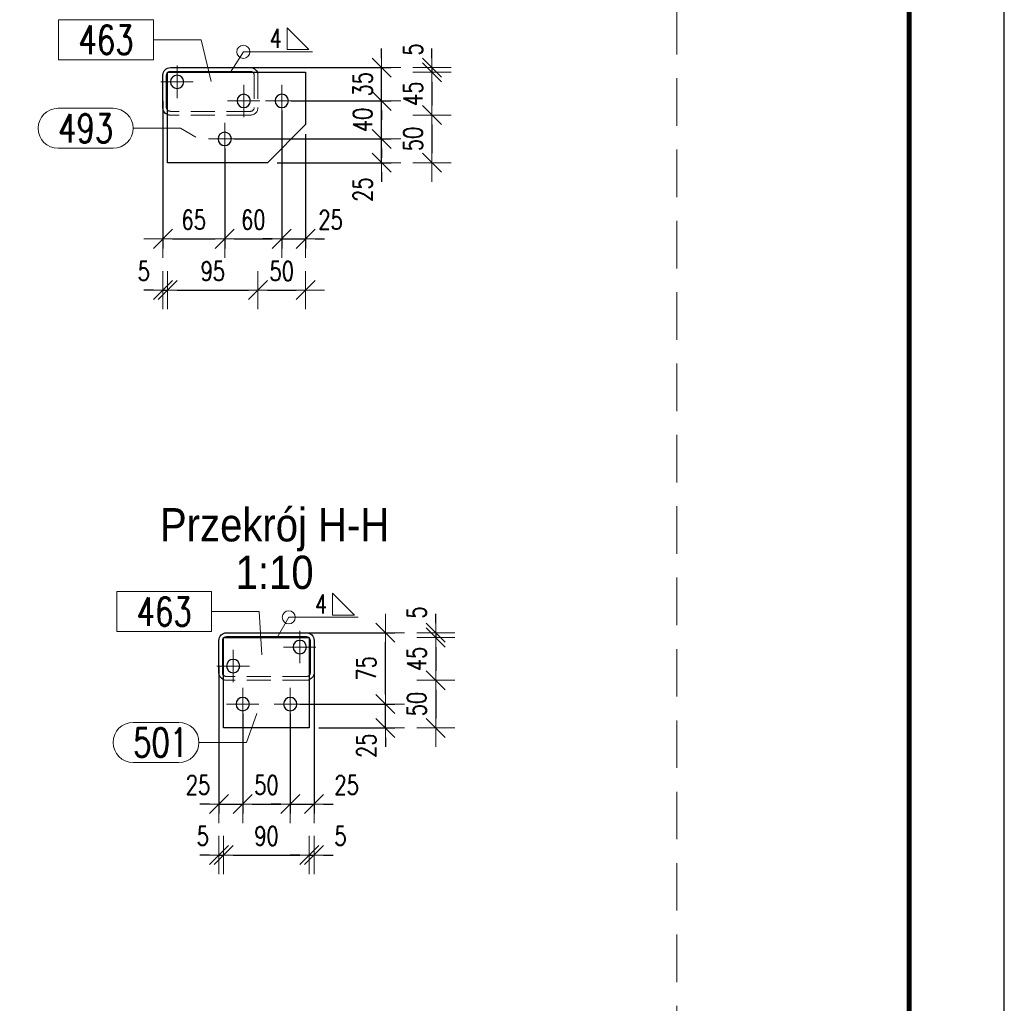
# Model space of a CAD drawing. Header units: millimetres. Extents: x -877 to 135, y 14151 to 14821.
# Tile 44 of 46: x 26 to 129, y 14451 to 14555. Entities that reach past the tile are written whole.
import ezdxf
from ezdxf.enums import TextEntityAlignment as Align

# ---------------------------------------------------------------- set-up
doc = ezdxf.new("R2010")
doc.units = ezdxf.units.MM
doc.header["$LTSCALE"] = 10
doc.linetypes.add('HIDDEN', pattern=[0.375, 0.25, -0.125])
doc.linetypes.add('MITTE', pattern=[2, 1.25, -0.25, 0.25, -0.25])
doc.layers.get('Defpoints').update_dxf_attribs({"color": 1})
doc.layers.add('_FORMATKA', color=8, linetype='Continuous', plot=False)
for name, color, linetype, lineweight in [('_RAMKA', 7, 'Continuous', 35), ('PS_Bolt', 4, 'Continuous', 13), ('PS_DIM', 4, 'Continuous', 13), ('PS_Hidden', 2, 'HIDDEN', 9), ('PS_Mid', 5, 'MITTE', 15), ('PS_Pos', 1, 'Continuous', 15), ('PS_SOLID', 7, 'Continuous', 30), ('PS_TEXT', 3, 'Continuous', 18), ('PS_Weld', 1, 'Continuous', 9)]:
    doc.layers.add(name, color=color, linetype=linetype, lineweight=lineweight)
doc.styles.add('ARIAL', font='arial.ttf')
doc.styles.add('gil', font='txt', dxfattribs={"width": 0.9})
doc.styles.add('simplex', font='simplex.shx', dxfattribs={"width": 0.75})
doc.dimstyles.new('1_10_PRZ', dxfattribs={"dimtxt": 2, "dimasz": 1, "dimexe": 2, "dimexo": 5, "dimgap": 1, "dimtad": 1, "dimdec": 0, "dimlfac": 10, "dimtxsty": 'simplex', "dimblk": 'dimznak', "dimcen": 2, "dimse1": 1, "dimse2": 1, "dimclrt": 3, "dimadec": 1, "dimazin": 0, "dimtfac": 1, "dimtdec": 0, "dimtix": 1, "dimtmove": 2, "dimatfit": 3, "dimldrblk": 'dim-grot', "dimfxl": 1, "dimarcsym": 0})
doc.dimstyles.new('1_10_SC', dxfattribs={"dimtxt": 2, "dimasz": 1, "dimexe": 1, "dimexo": 1, "dimgap": 1, "dimtad": 1, "dimdec": 0, "dimlfac": 10, "dimtxsty": 'simplex', "dimblk": 'dimznak', "dimcen": 2, "dimclrd": 256, "dimclre": 256, "dimclrt": 3, "dimadec": 1, "dimazin": 0, "dimtfac": 1, "dimtdec": 0, "dimtix": 1, "dimtmove": 2, "dimatfit": 3, "dimldrblk": 'dim-grot', "dimfxl": 1, "dimarcsym": 0})

# ---------------------------------------------------------------- blocks, each defined once
blk = doc.blocks.new('*X312')
at = {"color": 5, "linetype": 'Continuous'}
for p, q in [((747.2, 14475.23), (748.4, 14474.27)), ((760.5, 14475.23), (759.3, 14474.27)), ((748.4, 14474.27), (747.2, 14473.31)), ((760.5, 14474.27), (747.2, 14474.27)), ((759.3, 14474.27), (760.5, 14473.31))]:
    blk.add_line(p, q, dxfattribs=at)
blk = doc.blocks.new('dimznak')
at = {"color": 0}
for points in [[(0, 2), (0, -2)], [(-2, 0), (2, 0)]]:
    blk.add_lwpolyline(points, dxfattribs=at)
at = {"color": 2}
blk.add_lwpolyline([(1, 1), (-1, -1)], dxfattribs=at)
blk = doc.blocks.new('*D313')
at = {"layer": 'Defpoints', "color": 0, "transparency": 16777216}
for p in [(40.99, 14547.07, 34.05), (47.49, 14542.07, 34.05), (47.49, 14531.57)]:
    blk.add_point(p, dxfattribs=at)
at = {"layer": 'PS_DIM', "lineweight": -2, "transparency": 16777216}
for p, q in [((40.99, 14546.07), (40.99, 14530.57)), ((47.49, 14541.07), (47.49, 14530.57)), ((41.99, 14531.57), (46.49, 14531.57))]:
    blk.add_line(p, q, dxfattribs=at)
at = {"layer": 'PS_DIM', "lineweight": -2, "transparency": 16777216, "rotation": 180}
blk.add_blockref('dimznak', (40.99, 14531.57), dxfattribs=at)
at = {"layer": 'PS_DIM', "lineweight": -2, "transparency": 16777216}
blk.add_blockref('dimznak', (47.49, 14531.57), dxfattribs=at)
at = {"layer": 'PS_DIM', "color": 3, "transparency": 16777216, "insert": (44.24, 14533.57), "char_height": 2, "attachment_point": 5, "style": 'simplex'}
blk.add_mtext('65', dxfattribs=at)
blk = doc.blocks.new('dim-grot')
blk.add_hatch(color=256).paths.add_polyline_path([(0, 0), (-2, 0.5), (-2, -0.5)])
blk.add_lwpolyline([(0, 0), (-2, 0.5), (-2, -0.5), (0, 0)])
blk = doc.blocks.new('*D314')
at = {"layer": 'Defpoints', "color": 0, "transparency": 16777216}
for p in [(53.49, 14546.07, 34.05), (47.49, 14542.07, 34.05), (53.49, 14531.57)]:
    blk.add_point(p, dxfattribs=at)
at = {"layer": 'PS_DIM', "lineweight": -2, "transparency": 16777216}
for p, q in [((53.49, 14545.07), (53.49, 14530.57)), ((47.49, 14541.07), (47.49, 14530.57)), ((48.49, 14531.57), (52.49, 14531.57))]:
    blk.add_line(p, q, dxfattribs=at)
at = {"layer": 'PS_DIM', "lineweight": -2, "transparency": 16777216, "rotation": 180}
blk.add_blockref('dimznak', (47.49, 14531.57), dxfattribs=at)
at = {"layer": 'PS_DIM', "lineweight": -2, "transparency": 16777216}
blk.add_blockref('dimznak', (53.49, 14531.57), dxfattribs=at)
at = {"layer": 'PS_DIM', "color": 3, "transparency": 16777216, "insert": (50.49, 14533.57), "char_height": 2, "attachment_point": 5, "style": 'simplex'}
blk.add_mtext('60', dxfattribs=at)
blk = doc.blocks.new('*D315')
at = {"layer": 'Defpoints', "color": 0, "transparency": 16777216}
for p in [(53.49, 14546.07, 34.05), (55.99, 14543.57, 34.05), (55.99, 14531.57)]:
    blk.add_point(p, dxfattribs=at)
at = {"layer": 'PS_DIM', "lineweight": -2, "transparency": 16777216}
for p, q in [((53.49, 14545.07), (53.49, 14530.57)), ((55.99, 14542.57), (55.99, 14530.57)), ((52.49, 14531.57), (51.49, 14531.57)), ((53.49, 14531.57), (55.99, 14531.57)), ((56.99, 14531.57), (57.99, 14531.57))]:
    blk.add_line(p, q, dxfattribs=at)
blk.add_blockref('dimznak', (53.49, 14531.57), dxfattribs=at)
at = {"layer": 'PS_DIM', "lineweight": -2, "transparency": 16777216, "rotation": 180}
blk.add_blockref('dimznak', (55.99, 14531.57), dxfattribs=at)
at = {"layer": 'PS_DIM', "color": 3, "transparency": 16777216, "insert": (58.62, 14533.57), "char_height": 2, "attachment_point": 5, "style": 'simplex'}
blk.add_mtext('25', dxfattribs=at)
blk = doc.blocks.new('*D316')
at = {"layer": 'Defpoints', "color": 0, "transparency": 16777216}
for p in [(40.99, 14547.07, 34.05), (41.49, 14539.57, 34.05), (41.49, 14526.18)]:
    blk.add_point(p, dxfattribs=at)
at = {"layer": 'PS_DIM', "color": 0, "lineweight": -2, "transparency": 16777216}
for p, q in [((39.99, 14526.18), (38.99, 14526.18)), ((40.99, 14526.18), (41.49, 14526.18)), ((42.49, 14526.18), (43.49, 14526.18))]:
    blk.add_line(p, q, dxfattribs=at)
blk.add_blockref('dimznak', (40.99, 14526.18), dxfattribs=at)
at = {"layer": 'PS_DIM', "color": 0, "lineweight": -2, "transparency": 16777216, "rotation": 180}
blk.add_blockref('dimznak', (41.49, 14526.18), dxfattribs=at)
at = {"layer": 'PS_DIM', "color": 3, "transparency": 16777216, "insert": (38.98, 14528.18), "char_height": 2, "attachment_point": 5, "style": 'simplex'}
blk.add_mtext('5', dxfattribs=at)
blk = doc.blocks.new('*D317')
at = {"layer": 'Defpoints', "color": 0, "transparency": 16777216}
for p in [(50.99, 14547.07, 34.05), (41.49, 14539.57, 34.05), (50.99, 14526.18)]:
    blk.add_point(p, dxfattribs=at)
at = {"layer": 'PS_DIM', "color": 0, "lineweight": -2, "transparency": 16777216}
blk.add_line((42.49, 14526.18), (49.99, 14526.18), dxfattribs=at)
at = {"layer": 'PS_DIM', "color": 0, "lineweight": -2, "transparency": 16777216, "rotation": 180}
blk.add_blockref('dimznak', (41.49, 14526.18), dxfattribs=at)
at = {"layer": 'PS_DIM', "color": 0, "lineweight": -2, "transparency": 16777216}
blk.add_blockref('dimznak', (50.99, 14526.18), dxfattribs=at)
at = {"layer": 'PS_DIM', "color": 3, "transparency": 16777216, "insert": (46.24, 14528.18), "char_height": 2, "attachment_point": 5, "style": 'simplex'}
blk.add_mtext('95', dxfattribs=at)
blk = doc.blocks.new('*D318')
at = {"layer": 'Defpoints', "color": 0, "transparency": 16777216}
for p in [(50.99, 14547.07, 34.05), (55.99, 14543.57, 34.05), (55.99, 14526.18)]:
    blk.add_point(p, dxfattribs=at)
at = {"layer": 'PS_DIM', "color": 0, "lineweight": -2, "transparency": 16777216}
blk.add_line((51.99, 14526.18), (54.99, 14526.18), dxfattribs=at)
at = {"layer": 'PS_DIM', "color": 0, "lineweight": -2, "transparency": 16777216, "rotation": 180}
blk.add_blockref('dimznak', (50.99, 14526.18), dxfattribs=at)
at = {"layer": 'PS_DIM', "color": 0, "lineweight": -2, "transparency": 16777216}
blk.add_blockref('dimznak', (55.99, 14526.18), dxfattribs=at)
at = {"layer": 'PS_DIM', "color": 3, "transparency": 16777216, "insert": (53.49, 14528.18), "char_height": 2, "attachment_point": 5, "style": 'simplex'}
blk.add_mtext('50', dxfattribs=at)
blk = doc.blocks.new('*D319')
at = {"layer": 'Defpoints', "color": 0, "transparency": 16777216}
for p in [(47.49, 14542.07, 34.05), (63.99, 14542.07), (51.99, 14539.57, 34.05)]:
    blk.add_point(p, dxfattribs=at)
at = {"layer": 'PS_DIM', "lineweight": -2, "transparency": 16777216}
for p, q in [((63.99, 14543.07), (63.99, 14544.07)), ((48.49, 14542.07), (64.99, 14542.07)), ((63.99, 14539.57), (63.99, 14542.07)), ((52.99, 14539.57), (64.99, 14539.57)), ((63.99, 14538.57), (63.99, 14537.57))]:
    blk.add_line(p, q, dxfattribs=at)
for p, rotation in [((63.99, 14542.07), 270), ((63.99, 14539.57), 90)]:
    blk.add_blockref('dimznak', p, dxfattribs=dict(at, rotation=rotation))
at = {"layer": 'PS_DIM', "color": 3, "transparency": 16777216, "insert": (61.99, 14536.74), "char_height": 2, "attachment_point": 5, "rotation": 90, "style": 'simplex'}
blk.add_mtext('25', dxfattribs=at)
blk = doc.blocks.new('*D320')
at = {"layer": 'Defpoints', "color": 0, "transparency": 16777216}
for p in [(53.49, 14546.07, 34.05), (63.99, 14546.07), (47.49, 14542.07, 34.05)]:
    blk.add_point(p, dxfattribs=at)
at = {"layer": 'PS_DIM', "lineweight": -2, "transparency": 16777216}
for p, q in [((63.99, 14547.07), (63.99, 14548.07)), ((54.49, 14546.07), (64.99, 14546.07)), ((63.99, 14542.07), (63.99, 14546.07)), ((48.49, 14542.07), (64.99, 14542.07)), ((63.99, 14541.07), (63.99, 14540.07))]:
    blk.add_line(p, q, dxfattribs=at)
for p, rotation in [((63.99, 14546.07), 270), ((63.99, 14542.07), 90)]:
    blk.add_blockref('dimznak', p, dxfattribs=dict(at, rotation=rotation))
at = {"layer": 'PS_DIM', "color": 3, "transparency": 16777216, "insert": (61.99, 14544.07), "char_height": 2, "attachment_point": 5, "rotation": 90, "style": 'simplex'}
blk.add_mtext('40', dxfattribs=at)
blk = doc.blocks.new('*D321')
at = {"layer": 'Defpoints', "color": 0, "transparency": 16777216}
for p in [(48.48, 14549.57, 34.05), (63.99, 14549.57), (53.49, 14546.07, 34.05)]:
    blk.add_point(p, dxfattribs=at)
at = {"layer": 'PS_DIM', "lineweight": -2, "transparency": 16777216}
for p, q in [((63.99, 14550.57), (63.99, 14551.57)), ((49.48, 14549.57), (64.99, 14549.57)), ((63.99, 14546.07), (63.99, 14549.57)), ((54.49, 14546.07), (64.99, 14546.07)), ((63.99, 14545.07), (63.99, 14544.07))]:
    blk.add_line(p, q, dxfattribs=at)
for p, rotation in [((63.99, 14549.57), 270), ((63.99, 14546.07), 90)]:
    blk.add_blockref('dimznak', p, dxfattribs=dict(at, rotation=rotation))
at = {"layer": 'PS_DIM', "color": 3, "transparency": 16777216, "insert": (61.99, 14547.82), "char_height": 2, "attachment_point": 5, "rotation": 90, "style": 'simplex'}
blk.add_mtext('35', dxfattribs=at)
blk = doc.blocks.new('*D322')
at = {"layer": 'Defpoints', "color": 0, "transparency": 16777216}
for p in [(45.99, 14549.57, 34.05), (55.99, 14549.07, 34.05), (69.28, 14549.07)]:
    blk.add_point(p, dxfattribs=at)
at = {"layer": 'PS_DIM', "color": 0, "lineweight": -2, "transparency": 16777216}
for p, q in [((69.28, 14550.57), (69.28, 14551.57)), ((69.28, 14549.57), (69.28, 14549.07)), ((69.28, 14548.07), (69.28, 14547.07))]:
    blk.add_line(p, q, dxfattribs=at)
for p, rotation in [((69.28, 14549.57), 270), ((69.28, 14549.07), 90)]:
    blk.add_blockref('dimznak', p, dxfattribs=dict(at, rotation=rotation))
at = {"layer": 'PS_DIM', "color": 3, "transparency": 16777216, "insert": (67.28, 14551.46), "char_height": 2, "attachment_point": 5, "rotation": 90, "style": 'simplex'}
blk.add_mtext('5', dxfattribs=at)
blk = doc.blocks.new('*D323')
at = {"layer": 'Defpoints', "color": 0, "transparency": 16777216}
for p in [(55.99, 14549.07, 34.05), (45.99, 14544.57, 34.05), (69.28, 14544.57)]:
    blk.add_point(p, dxfattribs=at)
at = {"layer": 'PS_DIM', "color": 0, "lineweight": -2, "transparency": 16777216}
blk.add_line((69.28, 14548.07), (69.28, 14545.57), dxfattribs=at)
for p, rotation in [((69.28, 14549.07), 90), ((69.28, 14544.57), 270)]:
    blk.add_blockref('dimznak', p, dxfattribs=dict(at, rotation=rotation))
at = {"layer": 'PS_DIM', "color": 3, "transparency": 16777216, "insert": (67.28, 14546.82), "char_height": 2, "attachment_point": 5, "rotation": 90, "style": 'simplex'}
blk.add_mtext('45', dxfattribs=at)
blk = doc.blocks.new('*D324')
at = {"layer": 'Defpoints', "color": 0, "transparency": 16777216}
for p in [(45.99, 14544.57, 34.05), (51.99, 14539.57, 34.05), (69.28, 14539.57)]:
    blk.add_point(p, dxfattribs=at)
at = {"layer": 'PS_DIM', "color": 0, "lineweight": -2, "transparency": 16777216}
blk.add_line((69.28, 14543.57), (69.28, 14540.57), dxfattribs=at)
for p, rotation in [((69.28, 14544.57), 90), ((69.28, 14539.57), 270)]:
    blk.add_blockref('dimznak', p, dxfattribs=dict(at, rotation=rotation))
at = {"layer": 'PS_DIM', "color": 3, "transparency": 16777216, "insert": (67.28, 14542.07), "char_height": 2, "attachment_point": 5, "rotation": 90, "style": 'simplex'}
blk.add_mtext('50', dxfattribs=at)
blk = doc.blocks.new('*D325')
at = {"layer": 'Defpoints', "color": 0, "transparency": 16777216}
for p in [(46.88, 14487.67, 30.92), (49.38, 14482.67, 30.92), (49.38, 14472.17)]:
    blk.add_point(p, dxfattribs=at)
at = {"layer": 'PS_DIM', "lineweight": -2, "transparency": 16777216}
for p, q in [((46.88, 14486.67), (46.88, 14471.17)), ((49.38, 14481.67), (49.38, 14471.17)), ((45.88, 14472.17), (44.88, 14472.17)), ((46.88, 14472.17), (49.38, 14472.17)), ((50.38, 14472.17), (51.38, 14472.17))]:
    blk.add_line(p, q, dxfattribs=at)
blk.add_blockref('dimznak', (46.88, 14472.17), dxfattribs=at)
at = {"layer": 'PS_DIM', "lineweight": -2, "transparency": 16777216, "rotation": 180}
blk.add_blockref('dimznak', (49.38, 14472.17), dxfattribs=at)
at = {"layer": 'PS_DIM', "color": 3, "transparency": 16777216, "insert": (44.69, 14474.17), "char_height": 2, "attachment_point": 5, "style": 'simplex'}
blk.add_mtext('25', dxfattribs=at)
blk = doc.blocks.new('*D326')
at = {"layer": 'Defpoints', "color": 0, "transparency": 16777216}
for p in [(49.38, 14482.67, 30.92), (54.38, 14482.67, 30.92), (54.38, 14472.17)]:
    blk.add_point(p, dxfattribs=at)
at = {"layer": 'PS_DIM', "lineweight": -2, "transparency": 16777216}
for p, q in [((49.38, 14481.67), (49.38, 14471.17)), ((54.38, 14481.67), (54.38, 14471.17)), ((50.38, 14472.17), (53.38, 14472.17))]:
    blk.add_line(p, q, dxfattribs=at)
at = {"layer": 'PS_DIM', "lineweight": -2, "transparency": 16777216, "rotation": 180}
blk.add_blockref('dimznak', (49.38, 14472.17), dxfattribs=at)
at = {"layer": 'PS_DIM', "lineweight": -2, "transparency": 16777216}
blk.add_blockref('dimznak', (54.38, 14472.17), dxfattribs=at)
at = {"layer": 'PS_DIM', "color": 3, "transparency": 16777216, "insert": (51.88, 14474.17), "char_height": 2, "attachment_point": 5, "style": 'simplex'}
blk.add_mtext('50', dxfattribs=at)
blk = doc.blocks.new('*D327')
at = {"layer": 'Defpoints', "color": 0, "transparency": 16777216}
for p in [(56.88, 14487.08, 30.92), (54.38, 14482.67, 30.92), (56.88, 14472.17)]:
    blk.add_point(p, dxfattribs=at)
at = {"layer": 'PS_DIM', "lineweight": -2, "transparency": 16777216}
for p, q in [((56.88, 14486.08), (56.88, 14471.17)), ((54.38, 14481.67), (54.38, 14471.17)), ((53.38, 14472.17), (52.38, 14472.17)), ((54.38, 14472.17), (56.88, 14472.17)), ((57.88, 14472.17), (58.88, 14472.17))]:
    blk.add_line(p, q, dxfattribs=at)
blk.add_blockref('dimznak', (54.38, 14472.17), dxfattribs=at)
at = {"layer": 'PS_DIM', "lineweight": -2, "transparency": 16777216, "rotation": 180}
blk.add_blockref('dimznak', (56.88, 14472.17), dxfattribs=at)
at = {"layer": 'PS_DIM', "color": 3, "transparency": 16777216, "insert": (60.31, 14474.17), "char_height": 2, "attachment_point": 5, "style": 'simplex'}
blk.add_mtext('25', dxfattribs=at)
blk = doc.blocks.new('*D328')
at = {"layer": 'Defpoints', "color": 0, "transparency": 16777216}
for p in [(46.88, 14487.67, 30.92), (47.38, 14480.17, 30.92), (47.38, 14466.81)]:
    blk.add_point(p, dxfattribs=at)
at = {"layer": 'PS_DIM', "color": 0, "lineweight": -2, "transparency": 16777216}
for p, q in [((45.88, 14466.81), (44.88, 14466.81)), ((46.88, 14466.81), (47.38, 14466.81)), ((48.38, 14466.81), (49.38, 14466.81))]:
    blk.add_line(p, q, dxfattribs=at)
blk.add_blockref('dimznak', (46.88, 14466.81), dxfattribs=at)
at = {"layer": 'PS_DIM', "color": 0, "lineweight": -2, "transparency": 16777216, "rotation": 180}
blk.add_blockref('dimznak', (47.38, 14466.81), dxfattribs=at)
at = {"layer": 'PS_DIM', "color": 3, "transparency": 16777216, "insert": (45.19, 14468.81), "char_height": 2, "attachment_point": 5, "style": 'simplex'}
blk.add_mtext('5', dxfattribs=at)
blk = doc.blocks.new('*D329')
at = {"layer": 'Defpoints', "color": 0, "transparency": 16777216}
for p in [(47.38, 14480.17, 30.92), (56.38, 14480.17, 30.92), (56.38, 14466.81)]:
    blk.add_point(p, dxfattribs=at)
at = {"layer": 'PS_DIM', "color": 0, "lineweight": -2, "transparency": 16777216}
blk.add_line((48.38, 14466.81), (55.38, 14466.81), dxfattribs=at)
at = {"layer": 'PS_DIM', "color": 0, "lineweight": -2, "transparency": 16777216, "rotation": 180}
blk.add_blockref('dimznak', (47.38, 14466.81), dxfattribs=at)
at = {"layer": 'PS_DIM', "color": 0, "lineweight": -2, "transparency": 16777216}
blk.add_blockref('dimznak', (56.38, 14466.81), dxfattribs=at)
at = {"layer": 'PS_DIM', "color": 3, "transparency": 16777216, "insert": (51.88, 14468.81), "char_height": 2, "attachment_point": 5, "style": 'simplex'}
blk.add_mtext('90', dxfattribs=at)
blk = doc.blocks.new('*D330')
at = {"layer": 'Defpoints', "color": 0, "transparency": 16777216}
for p in [(56.88, 14487.67, 30.92), (56.38, 14480.17, 30.92), (56.88, 14466.81)]:
    blk.add_point(p, dxfattribs=at)
at = {"layer": 'PS_DIM', "color": 0, "lineweight": -2, "transparency": 16777216}
for p, q in [((55.38, 14466.81), (54.38, 14466.81)), ((56.38, 14466.81), (56.88, 14466.81)), ((57.88, 14466.81), (58.88, 14466.81))]:
    blk.add_line(p, q, dxfattribs=at)
blk.add_blockref('dimznak', (56.38, 14466.81), dxfattribs=at)
at = {"layer": 'PS_DIM', "color": 0, "lineweight": -2, "transparency": 16777216, "rotation": 180}
blk.add_blockref('dimznak', (56.88, 14466.81), dxfattribs=at)
at = {"layer": 'PS_DIM', "color": 3, "transparency": 16777216, "insert": (59.66, 14468.81), "char_height": 2, "attachment_point": 5, "style": 'simplex'}
blk.add_mtext('5', dxfattribs=at)
blk = doc.blocks.new('*D331')
at = {"layer": 'Defpoints', "color": 0, "transparency": 16777216}
for p in [(54.38, 14482.67, 30.92), (64.38, 14482.67), (56.38, 14480.17, 30.92)]:
    blk.add_point(p, dxfattribs=at)
at = {"layer": 'PS_DIM', "lineweight": -2, "transparency": 16777216}
for p, q in [((64.38, 14483.67), (64.38, 14484.67)), ((55.38, 14482.67), (65.38, 14482.67)), ((64.38, 14480.17), (64.38, 14482.67)), ((57.38, 14480.17), (65.38, 14480.17)), ((64.38, 14479.17), (64.38, 14478.17))]:
    blk.add_line(p, q, dxfattribs=at)
for p, rotation in [((64.38, 14482.67), 270), ((64.38, 14480.17), 90)]:
    blk.add_blockref('dimznak', p, dxfattribs=dict(at, rotation=rotation))
at = {"layer": 'PS_DIM', "color": 3, "transparency": 16777216, "insert": (62.38, 14478.29), "char_height": 2, "attachment_point": 5, "rotation": 90, "style": 'simplex'}
blk.add_mtext('25', dxfattribs=at)
blk = doc.blocks.new('*D332')
at = {"layer": 'Defpoints', "color": 0, "transparency": 16777216}
for p in [(51.88, 14490.17, 30.92), (64.38, 14490.17), (54.38, 14482.67, 30.92)]:
    blk.add_point(p, dxfattribs=at)
at = {"layer": 'PS_DIM', "lineweight": -2, "transparency": 16777216}
for p, q in [((52.88, 14490.17), (65.38, 14490.17)), ((64.38, 14483.67), (64.38, 14489.17)), ((55.38, 14482.67), (65.38, 14482.67))]:
    blk.add_line(p, q, dxfattribs=at)
for p, rotation in [((64.38, 14490.17), 90), ((64.38, 14482.67), 270)]:
    blk.add_blockref('dimznak', p, dxfattribs=dict(at, rotation=rotation))
at = {"layer": 'PS_DIM', "color": 3, "transparency": 16777216, "insert": (62.38, 14486.42), "char_height": 2, "attachment_point": 5, "rotation": 90, "style": 'simplex'}
blk.add_mtext('75', dxfattribs=at)
blk = doc.blocks.new('*D333')
at = {"layer": 'Defpoints', "color": 0, "transparency": 16777216}
for p in [(51.88, 14490.17, 30.92), (51.88, 14489.67, 30.92), (69.67, 14489.67)]:
    blk.add_point(p, dxfattribs=at)
at = {"layer": 'PS_DIM', "color": 0, "lineweight": -2, "transparency": 16777216}
for p, q in [((69.67, 14491.17), (69.67, 14492.17)), ((69.67, 14490.17), (69.67, 14489.67)), ((69.67, 14488.67), (69.67, 14487.67))]:
    blk.add_line(p, q, dxfattribs=at)
for p, rotation in [((69.67, 14490.17), 270), ((69.67, 14489.67), 90)]:
    blk.add_blockref('dimznak', p, dxfattribs=dict(at, rotation=rotation))
at = {"layer": 'PS_DIM', "color": 3, "transparency": 16777216, "insert": (67.67, 14492.29), "char_height": 2, "attachment_point": 5, "rotation": 90, "style": 'simplex'}
blk.add_mtext('5', dxfattribs=at)
blk = doc.blocks.new('*D334')
at = {"layer": 'Defpoints', "color": 0, "transparency": 16777216}
for p in [(51.88, 14489.67, 30.92), (51.88, 14485.17, 30.92), (69.67, 14485.17)]:
    blk.add_point(p, dxfattribs=at)
at = {"layer": 'PS_DIM', "color": 0, "lineweight": -2, "transparency": 16777216}
blk.add_line((69.67, 14488.67), (69.67, 14486.17), dxfattribs=at)
for p, rotation in [((69.67, 14489.67), 90), ((69.67, 14485.17), 270)]:
    blk.add_blockref('dimznak', p, dxfattribs=dict(at, rotation=rotation))
at = {"layer": 'PS_DIM', "color": 3, "transparency": 16777216, "insert": (67.67, 14487.42), "char_height": 2, "attachment_point": 5, "rotation": 90, "style": 'simplex'}
blk.add_mtext('45', dxfattribs=at)
blk = doc.blocks.new('*D335')
at = {"layer": 'Defpoints', "color": 0, "transparency": 16777216}
for p in [(51.88, 14485.17, 30.92), (51.88, 14480.17, 30.92), (69.67, 14480.17)]:
    blk.add_point(p, dxfattribs=at)
at = {"layer": 'PS_DIM', "color": 0, "lineweight": -2, "transparency": 16777216}
blk.add_line((69.67, 14484.17), (69.67, 14481.17), dxfattribs=at)
for p, rotation in [((69.67, 14485.17), 90), ((69.67, 14480.17), 270)]:
    blk.add_blockref('dimznak', p, dxfattribs=dict(at, rotation=rotation))
at = {"layer": 'PS_DIM', "color": 3, "transparency": 16777216, "insert": (67.67, 14482.67), "char_height": 2, "attachment_point": 5, "rotation": 90, "style": 'simplex'}
blk.add_mtext('50', dxfattribs=at)
blk = doc.blocks.new('Przekrój')
at = {"layer": 'PS_DIM', "style": 'ARIAL', "flags": 4}
for tag, p in [('PRZEKRÓJ', (7.89, 7.75)), ('SKALA', (7.89, 1.75))]:
    blk.add_attdef(tag, text='', height=3.5, dxfattribs=at).set_placement(p, align=Align.MIDDLE_CENTER)
blk = doc.blocks.new('*U279')
at = {"layer": '_FORMATKA', "lineweight": -3}
blk.add_lwpolyline([(-1000, 0), (0, 0), (0, 594), (-1000, 594)], close=True, dxfattribs=at)
at = {"layer": '_RAMKA', "lineweight": -3, "const_width": 0.5}
blk.add_lwpolyline([(-970, 10), (-10, 10), (-10, 584), (-970, 584)], close=True, dxfattribs=at)
blk = doc.blocks.new('*X1098')
at = {"color": 1}
for p, q in [((29.98, 14545.29), (35.76, 14545.29)), ((37.86, 14543.19), (42.86, 14543.19)), ((44.46, 14542.27), (42.86, 14543.19)), ((29.98, 14541.09), (35.76, 14541.09))]:
    blk.add_line(p, q, dxfattribs=at)
for centre, start, end in [((29.98, 14543.19), 90, 270), ((35.76, 14543.19), 270, 90)]:
    blk.add_arc(centre, 2.1, start, end, dxfattribs=at)
at = {"color": 30, "style": 'simplex', "width": 0.75}
blk.add_text('493', height=3, dxfattribs=at).set_placement((29.98, 14541.69))
blk = doc.blocks.new('*X1099')
at = {"color": 1}
for p, q in [((40.02, 14554.58), (30.03, 14554.58)), ((30.03, 14554.58), (30.03, 14550.38)), ((40.02, 14550.38), (40.02, 14554.58)), ((40.02, 14552.48), (45.02, 14552.48)), ((46.06, 14548.1), (45.02, 14552.48)), ((30.03, 14550.38), (40.02, 14550.38))]:
    blk.add_line(p, q, dxfattribs=at)
at = {"color": 30, "style": 'simplex', "width": 0.75}
blk.add_text('463', height=3, dxfattribs=at).set_placement((32.13, 14550.98))
blk = doc.blocks.new('*X1100')
at = {"color": 1}
for p, q in [((50.87, 14481.68), (49.78, 14478.64)), ((37.86, 14480.74), (42.68, 14480.74)), ((44.78, 14478.64), (49.78, 14478.64)), ((37.86, 14476.54), (42.68, 14476.54))]:
    blk.add_line(p, q, dxfattribs=at)
for centre, start, end in [((37.86, 14478.64), 90, 270), ((42.68, 14478.64), 270, 90)]:
    blk.add_arc(centre, 2.1, start, end, dxfattribs=at)
at = {"color": 30, "style": 'simplex', "width": 0.75}
blk.add_text('501', height=3, dxfattribs=at).set_placement((37.86, 14477.14))
blk = doc.blocks.new('*X1101')
at = {"color": 1}
for p, q in [((46.12, 14494.49), (36.14, 14494.49)), ((36.14, 14494.49), (36.14, 14490.29)), ((46.12, 14490.29), (46.12, 14494.49)), ((46.12, 14492.39), (51.12, 14492.39)), ((51.39, 14487.86), (51.12, 14492.39)), ((36.14, 14490.29), (46.12, 14490.29))]:
    blk.add_line(p, q, dxfattribs=at)
at = {"color": 30, "style": 'simplex', "width": 0.75}
blk.add_text('463', height=3, dxfattribs=at).set_placement((38.24, 14490.89))
blk = doc.blocks.new('*X1119')
at = {"color": 3}
for p, q in [((56.35, 14551.46), (54.05, 14553.76)), ((54.05, 14553.76), (54.05, 14551.46)), ((54.05, 14551.46), (56.35, 14551.46))]:
    blk.add_line(p, q, dxfattribs=at)
at = {"color": 9}
for p, q in [((48.09, 14549.07, 34.05), (49.45, 14551.23)), ((49.45, 14551.23), (56.73, 14551.23))]:
    blk.add_line(p, q, dxfattribs=at)
blk.add_circle((49.45, 14551.23), 0.69, dxfattribs=at)
at = {"color": 2, "style": 'simplex', "width": 0.75}
blk.add_text('4', height=2, dxfattribs=at).set_placement((52.21, 14551.63))
blk = doc.blocks.new('*X1120')
at = {"color": 3}
for p, q in [((61.12, 14492.02), (58.82, 14494.32)), ((58.82, 14494.32), (58.82, 14492.02)), ((58.82, 14492.02), (61.12, 14492.02))]:
    blk.add_line(p, q, dxfattribs=at)
at = {"color": 9}
for p, q in [((53.02, 14489.67, 30.92), (54.22, 14491.79)), ((54.22, 14491.79), (61.51, 14491.79))]:
    blk.add_line(p, q, dxfattribs=at)
blk.add_circle((54.22, 14491.79), 0.69, dxfattribs=at)
at = {"color": 2, "style": 'simplex', "width": 0.75}
blk.add_text('4', height=2, dxfattribs=at).set_placement((56.98, 14492.19))

msp = doc.modelspace()

# ---------------------------------------------------------------- linework, layer by layer
at = {"layer": 'PS_DIM', "color": 40, "linetype": 'HIDDEN', "ltscale": 2}
msp.add_lwpolyline([(-50.74, 14638.46), (95.02, 14638.46), (95.02, 14322.56), (-50.74, 14322.56)], close=True, dxfattribs=at)
at = {"layer": 'PS_Hidden', "color": 2, "linetype": 'HIDDEN', "extrusion": (1, 0, 2.22045e-16)}
for p, q in [((50.59, 14548.77, 34.05), (50.59, 14545.37, 34.05)), ((50.99, 14548.77, 34.05), (50.99, 14545.37, 34.05)), ((50.19, 14544.97, 34.05), (41.79, 14544.97, 34.05)), ((50.19, 14544.57, 34.05), (41.79, 14544.57, 34.05))]:
    msp.add_line(p, q, dxfattribs=at)
at = {"layer": 'PS_Hidden', "color": 2, "linetype": 'HIDDEN', "extrusion": (-1, 0, 2.22045e-16)}
for p, q in [((56.08, 14485.57, 30.92), (47.68, 14485.57, 30.92)), ((56.08, 14485.17, 30.92), (47.68, 14485.17, 30.92))]:
    msp.add_line(p, q, dxfattribs=at)
at = {"layer": 'PS_Hidden', "color": 2, "linetype": 'HIDDEN', "extrusion": (2.22045e-16, 0, -1)}
for centre, radius, start, end in [((-41.79, 14548.77, -34.05), 0.4, 41.4096, 48.5904), ((-50.19, 14548.77, -34.05), 0.4, 131.4096, 180), ((-50.19, 14548.77, -34.05), 0.8, 157.9757, 180), ((-41.79, 14545.37, -34.05), 0.4, 270, 318.5904), ((-50.19, 14545.37, -34.05), 0.8, 180, 270), ((-50.19, 14545.37, -34.05), 0.4, 180, 270), ((-41.79, 14545.37, -34.05), 0.8, 270, 292.0243)]:
    msp.add_arc(centre, radius, start, end, dxfattribs=at)
at = {"layer": 'PS_Hidden', "color": 2, "linetype": 'HIDDEN', "extrusion": (-2.22045e-16, 0, -1)}
for centre, radius, start, end in [((-47.68, 14489.37, -30.92), 0.4, 41.4096, 48.5904), ((-56.08, 14489.37, -30.92), 0.4, 131.4096, 138.5904), ((-47.68, 14485.97, -30.92), 0.4, 270, 318.5904), ((-47.68, 14485.97, -30.92), 0.8, 270, 292.0243), ((-56.08, 14485.97, -30.92), 0.4, 221.4096, 270), ((-56.08, 14485.97, -30.92), 0.8, 247.9757, 270)]:
    msp.add_arc(centre, radius, start, end, dxfattribs=at)
at = {"layer": 'PS_Mid', "color": 5, "linetype": 'MITTE', "extrusion": (1, 0, 2.22045e-16)}
for p, q in [((42.49, 14546.37, 34.05), (42.49, 14549.77, 34.05)), ((44.19, 14548.07, 34.05), (40.79, 14548.07, 34.05)), ((49.49, 14544.37, 34.05), (49.49, 14547.77, 34.05)), ((53.49, 14544.37, 34.05), (53.49, 14547.77, 34.05)), ((51.19, 14546.07, 34.05), (47.79, 14546.07, 34.05)), ((55.19, 14546.07, 34.05), (51.79, 14546.07, 34.05)), ((47.49, 14540.37, 34.05), (47.49, 14543.77, 34.05)), ((49.19, 14542.07, 34.05), (45.79, 14542.07, 34.05))]:
    msp.add_line(p, q, dxfattribs=at)
at = {"layer": 'PS_Mid', "color": 5, "linetype": 'MITTE', "extrusion": (-1, 0, 2.22045e-16)}
for p, q in [((55.38, 14490.37, 30.92), (55.38, 14486.97, 30.92)), ((48.38, 14488.37, 30.92), (48.38, 14484.97, 30.92)), ((53.68, 14488.67, 30.92), (57.08, 14488.67, 30.92)), ((46.68, 14486.67, 30.92), (50.08, 14486.67, 30.92)), ((49.38, 14484.37, 30.92), (49.38, 14480.97, 30.92)), ((54.38, 14484.37, 30.92), (54.38, 14480.97, 30.92)), ((47.68, 14482.67, 30.92), (51.08, 14482.67, 30.92)), ((52.68, 14482.67, 30.92), (56.08, 14482.67, 30.92))]:
    msp.add_line(p, q, dxfattribs=at)
at = {"layer": 'PS_SOLID', "color": 7, "linetype": 'Continuous', "extrusion": (1, 0, 2.22045e-16)}
for p, q in [((41.49, 14539.57, 34.05), (41.49, 14549.07, 34.05)), ((41.49, 14549.07, 34.05), (55.99, 14549.07, 34.05)), ((41.79, 14549.57, 34.05), (50.19, 14549.57, 34.05)), ((41.79, 14549.17, 34.05), (50.19, 14549.17, 34.05)), ((55.99, 14549.07, 34.05), (55.99, 14543.57, 34.05)), ((40.99, 14545.37, 34.05), (40.99, 14548.77, 34.05)), ((41.39, 14545.37, 34.05), (41.39, 14548.77, 34.05)), ((51.99, 14539.57, 34.05), (55.99, 14543.57, 34.05)), ((51.99, 14539.57, 34.05), (41.49, 14539.57, 34.05))]:
    msp.add_line(p, q, dxfattribs=at)
at = {"layer": 'PS_SOLID', "color": 7, "linetype": 'Continuous', "extrusion": (-1, 0, 2.22045e-16)}
for p, q in [((47.68, 14490.17, 30.92), (56.08, 14490.17, 30.92)), ((46.88, 14485.97, 30.92), (46.88, 14489.37, 30.92)), ((47.28, 14485.97, 30.92), (47.28, 14489.37, 30.92)), ((47.38, 14489.67, 30.92), (56.38, 14489.67, 30.92)), ((47.38, 14480.17, 30.92), (47.38, 14489.67, 30.92)), ((47.68, 14489.77, 30.92), (56.08, 14489.77, 30.92)), ((56.38, 14489.67, 30.92), (56.38, 14480.17, 30.92)), ((56.48, 14489.37, 30.92), (56.48, 14485.97, 30.92)), ((56.88, 14489.37, 30.92), (56.88, 14485.97, 30.92)), ((56.38, 14480.17, 30.92), (47.38, 14480.17, 30.92))]:
    msp.add_line(p, q, dxfattribs=at)
at = {"layer": 'PS_SOLID', "color": 7, "linetype": 'Continuous', "extrusion": (2.22045e-16, 0, -1)}
for centre in [(-42.49, 14548.07, -34.05), (-49.49, 14546.07, -34.05), (-53.49, 14546.07, -34.05), (-47.49, 14542.07, -34.05)]:
    msp.add_circle(centre, 0.7, dxfattribs=at)
at = {"layer": 'PS_SOLID', "color": 7, "linetype": 'Continuous', "extrusion": (-2.22045e-16, 0, -1)}
for centre in [(-55.38, 14488.67, -30.92), (-48.38, 14486.67, -30.92), (-49.38, 14482.67, -30.92), (-54.38, 14482.67, -30.92)]:
    msp.add_circle(centre, 0.7, dxfattribs=at)
at = {"layer": 'PS_SOLID', "color": 7, "linetype": 'Continuous', "extrusion": (2.22045e-16, 0, -1)}
for centre, radius, start, end in [((-41.79, 14548.77, -34.05), 0.8, 0, 90), ((-41.79, 14548.77, -34.05), 0.4, 0, 41.4096), ((-41.79, 14548.77, -34.05), 0.4, 48.5904, 90), ((-50.19, 14548.77, -34.05), 0.8, 90, 157.9757), ((-50.19, 14548.77, -34.05), 0.4, 90, 131.4096), ((-41.79, 14545.37, -34.05), 0.8, 292.0243, 0), ((-41.79, 14545.37, -34.05), 0.4, 318.5904, 0)]:
    msp.add_arc(centre, radius, start, end, dxfattribs=at)
at = {"layer": 'PS_SOLID', "color": 7, "linetype": 'Continuous', "extrusion": (-2.22045e-16, 0, -1)}
for centre, radius, start, end in [((-47.68, 14489.37, -30.92), 0.8, 0, 90), ((-56.08, 14489.37, -30.92), 0.8, 90, 180), ((-47.68, 14489.37, -30.92), 0.4, 0, 41.4096), ((-47.68, 14489.37, -30.92), 0.4, 48.5904, 90), ((-56.08, 14489.37, -30.92), 0.4, 90, 131.4096), ((-56.08, 14489.37, -30.92), 0.4, 138.5904, 180), ((-47.68, 14485.97, -30.92), 0.8, 292.0243, 0), ((-47.68, 14485.97, -30.92), 0.4, 318.5904, 0), ((-56.08, 14485.97, -30.92), 0.8, 180, 247.9757), ((-56.08, 14485.97, -30.92), 0.4, 180, 221.4096)]:
    msp.add_arc(centre, radius, start, end, dxfattribs=at)

# ---------------------------------------------------------------- block references
at = {"layer": 'PS_Bolt', "color": 5, "extrusion": (1, 0, 2.22045e-16), "rotation": 270}
msp.add_blockref('*X312', (71.79, 785.5, 55.99), dxfattribs=at)
at = {"layer": 'PS_DIM'}
msp.add_blockref('*U279', (129.44, 14151.07), dxfattribs=at)
ref = msp.add_blockref('Przekrój', (44.85, 14490.97), dxfattribs=at)
ref.add_attrib('PRZEKRÓJ', 'Przekrój H-H', dxfattribs={"layer": 'PS_TEXT', "height": 3.5, "style": 'gil', "width": 0.9}).set_placement((52.74, 14498.72), align=Align.BOTTOM_CENTER)
ref.add_attrib('SKALA', '1:10', dxfattribs={"layer": 'PS_TEXT', "height": 3.5, "style": 'gil', "width": 0.9}).set_placement((52.74, 14493.72), align=Align.BOTTOM_CENTER)
at = {"layer": 'PS_Pos'}
for name in ['*X1099', '*X1098', '*X1101', '*X1100']:
    msp.add_blockref(name, (0, 0), dxfattribs=at)
at = {"layer": 'PS_Weld'}
for name in ['*X1119', '*X1120']:
    msp.add_blockref(name, (0, 0), dxfattribs=at)

# ---------------------------------------------------------------- dimensions: what is measured, and where the dimension line sits
at = {"layer": 'PS_DIM'}
for base, p1, p2, dimstyle, picture, middle in [((69.28, 14549.07), (45.99, 14549.57, 34.05), (55.99, 14549.07, 34.05), '1_10_PRZ', '*D322', (67.28, 14551.46)), ((63.99, 14542.07), (51.99, 14539.57, 34.05), (47.49, 14542.07, 34.05), '1_10_SC', '*D319', (61.99, 14536.74)), ((69.67, 14489.67), (51.88, 14490.17, 30.92), (51.88, 14489.67, 30.92), '1_10_PRZ', '*D333', (67.67, 14492.29)), ((64.38, 14482.67), (56.38, 14480.17, 30.92), (54.38, 14482.67, 30.92), '1_10_SC', '*D331', (62.38, 14478.29))]:
    dim = msp.add_linear_dim(base=base, p1=p1, p2=p2, angle=90, dimstyle=dimstyle, dxfattribs=at)
    dim.commit()
    dim.dimension.update_dxf_attribs({"geometry": picture, "text_midpoint": middle, "dimtype": 128})
for base, p1, p2, dimstyle, picture, middle in [((69.28, 14544.57), (55.99, 14549.07, 34.05), (45.99, 14544.57, 34.05), '1_10_PRZ', '*D323', (67.28, 14546.82)), ((63.99, 14549.57), (53.49, 14546.07, 34.05), (48.48, 14549.57, 34.05), '1_10_SC', '*D321', (61.99, 14547.82)), ((63.99, 14546.07), (47.49, 14542.07, 34.05), (53.49, 14546.07, 34.05), '1_10_SC', '*D320', (61.99, 14544.07)), ((69.28, 14539.57), (45.99, 14544.57, 34.05), (51.99, 14539.57, 34.05), '1_10_PRZ', '*D324', (67.28, 14542.07)), ((64.38, 14490.17), (54.38, 14482.67, 30.92), (51.88, 14490.17, 30.92), '1_10_SC', '*D332', (62.38, 14486.42)), ((69.67, 14485.17), (51.88, 14489.67, 30.92), (51.88, 14485.17, 30.92), '1_10_PRZ', '*D334', (67.67, 14487.42)), ((69.67, 14480.17), (51.88, 14485.17, 30.92), (51.88, 14480.17, 30.92), '1_10_PRZ', '*D335', (67.67, 14482.67))]:
    dim = msp.add_linear_dim(base=base, p1=p1, p2=p2, angle=90, dimstyle=dimstyle, dxfattribs=at)
    dim.commit()
    dim.dimension.update_dxf_attribs({"geometry": picture, "text_midpoint": middle})
for base, p1, p2, dimstyle, picture, middle in [((41.49, 14526.18), (40.99, 14547.07, 34.05), (41.49, 14539.57, 34.05), '1_10_PRZ', '*D316', (38.98, 14528.18)), ((55.99, 14531.57), (53.49, 14546.07, 34.05), (55.99, 14543.57, 34.05), '1_10_SC', '*D315', (58.62, 14533.57)), ((49.38, 14472.17), (46.88, 14487.67, 30.92), (49.38, 14482.67, 30.92), '1_10_SC', '*D325', (44.69, 14474.17)), ((47.38, 14466.81), (46.88, 14487.67, 30.92), (47.38, 14480.17, 30.92), '1_10_PRZ', '*D328', (45.19, 14468.81)), ((56.88, 14472.17), (54.38, 14482.67, 30.92), (56.88, 14487.08, 30.92), '1_10_SC', '*D327', (60.31, 14474.17)), ((56.88, 14466.81), (56.38, 14480.17, 30.92), (56.88, 14487.67, 30.92), '1_10_PRZ', '*D330', (59.66, 14468.81))]:
    dim = msp.add_linear_dim(base=base, p1=p1, p2=p2, dimstyle=dimstyle, dxfattribs=at)
    dim.commit()
    dim.dimension.update_dxf_attribs({"geometry": picture, "text_midpoint": middle, "dimtype": 128})
for base, p1, p2, dimstyle, picture, middle in [((47.49, 14531.57), (40.99, 14547.07, 34.05), (47.49, 14542.07, 34.05), '1_10_SC', '*D313', (44.24, 14533.57)), ((50.99, 14526.18), (41.49, 14539.57, 34.05), (50.99, 14547.07, 34.05), '1_10_PRZ', '*D317', (46.24, 14528.18)), ((55.99, 14526.18), (50.99, 14547.07, 34.05), (55.99, 14543.57, 34.05), '1_10_PRZ', '*D318', (53.49, 14528.18)), ((53.49, 14531.57), (47.49, 14542.07, 34.05), (53.49, 14546.07, 34.05), '1_10_SC', '*D314', (50.49, 14533.57)), ((54.38, 14472.17), (49.38, 14482.67, 30.92), (54.38, 14482.67, 30.92), '1_10_SC', '*D326', (51.88, 14474.17)), ((56.38, 14466.81), (47.38, 14480.17, 30.92), (56.38, 14480.17, 30.92), '1_10_PRZ', '*D329', (51.88, 14468.81))]:
    dim = msp.add_linear_dim(base=base, p1=p1, p2=p2, dimstyle=dimstyle, dxfattribs=at)
    dim.commit()
    dim.dimension.update_dxf_attribs({"geometry": picture, "text_midpoint": middle})

doc.saveas('drawing.dxf')
